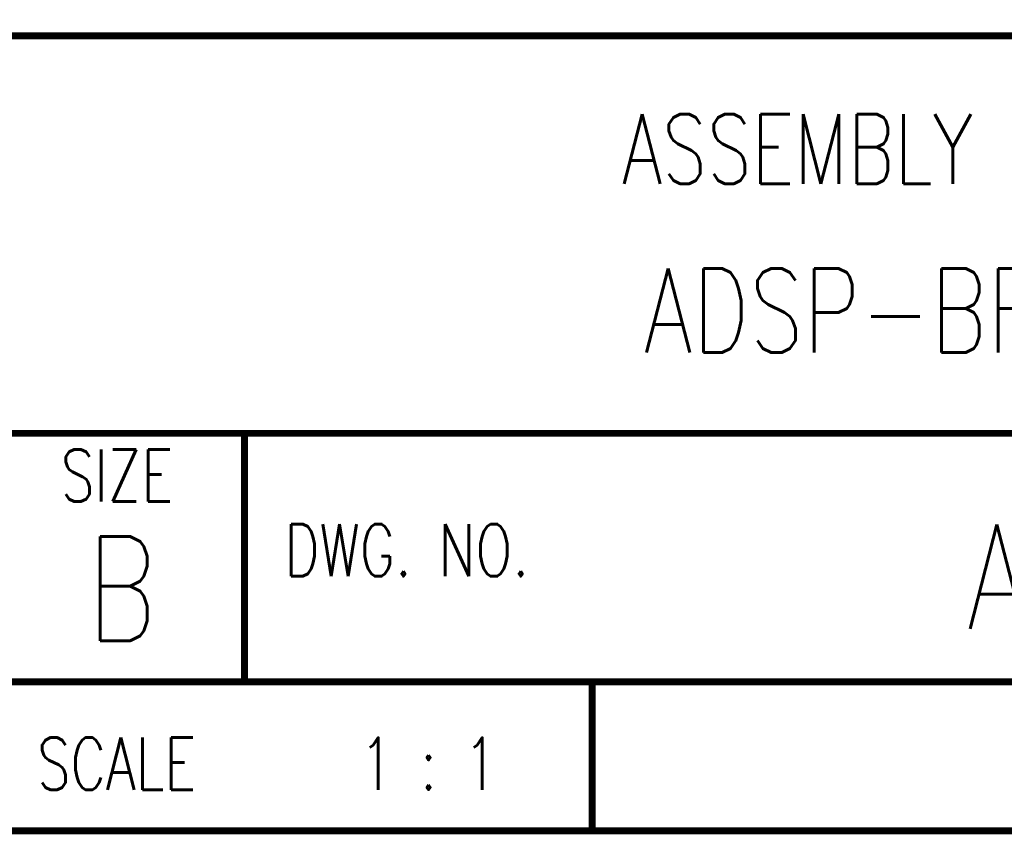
# Model space of a CAD drawing. Extents: x -3908 to 11948, y -2965 to 7442.
# Tile 37 of 42: x 9469 to 10460, y -2965 to -2145. Entities that reach past the tile are written whole.
import ezdxf

# ---------------------------------------------------------------- set-up
doc = ezdxf.new("R2010")
doc.units = 0
doc.header["$MEASUREMENT"] = 0
doc.layers.get('0').update_dxf_attribs({"linetype": 'CONTINUOUS'})
for name, color, linetype in [('2D_LINE_00', 7, 'CONTINUOUS'), ('TEXT_00', 7, 'CONTINUOUS'), ('TEXT_27', 7, 'CONTINUOUS')]:
    doc.layers.add(name, color=color, linetype=linetype)
doc.styles.add('W7', font='simplex', dxfattribs={"width": 0.75})

# ---------------------------------------------------------------- blocks, each defined once
blk = doc.blocks.new('DRAWING_58')
at = {"layer": 'TEXT_27', "style": 'W7', "width": 0.75}
for s, height, p in [('ASSEMBLY DRAWING TOP SIDE', 70, (-1695, 650)), ('ASSMAA0217-2008', 105, (-1348, 202))]:
    blk.add_text(s, height=height, dxfattribs=at).set_placement(p)
blk = doc.blocks.new('DRAWING_64')
at = {"layer": '2D_LINE_00', "const_width": 7}
blk.add_lwpolyline([(355, -6.25), (16205, -6.25), (16205, -10406.25), (355, -10406.25)], close=True, dxfattribs=at)
blk = doc.blocks.new('DRAWING_65')
at = {"layer": '2D_LINE_00', "const_width": 7}
blk.add_lwpolyline([(16201, -9606.25), (13705, -9606.25), (13705, -10006.25), (16205, -10006.25), (16205, -10256.25), (12555, -10256.25), (12555, -10106.25), (13705, -10106.25), (13705, -9956.25), (12555, -9956.25), (12555, -10206.25), (11501, -10206.25)], dxfattribs=at)
blk = doc.blocks.new('DRAWING_66')
at = {"layer": '2D_LINE_00', "const_width": 7}
blk.add_lwpolyline([(16201, -10406.25), (11501, -10406.25), (11501, -9156.25), (16205, -9156.25), (16205, -10390)], dxfattribs=at)
blk = doc.blocks.new('SMOOTH_7')
at = {"const_width": 3.5}
blk.add_lwpolyline([(-1.75, 0, 1), (1.75, 0, 1)], format="xyb", close=True, dxfattribs=at)
blk = doc.blocks.new('DRAWING_67')
at = {"layer": '2D_LINE_00', "const_width": 7}
blk.add_lwpolyline([(15355, -10256.25), (15355, -10406.25), (14305, -10406.25), (14305, -10256.25)], dxfattribs=at)
at = {"layer": '2D_LINE_00'}
for p in [(14305, -10256.25), (14305, -10406.25)]:
    blk.add_blockref('SMOOTH_7', p, dxfattribs=at)
blk = doc.blocks.new('DRAWING_71')
at = {"layer": '2D_LINE_00', "const_width": 7}
blk.add_lwpolyline([(13955, -10256.25), (13955, -10006.25)], dxfattribs=at)
at = {"layer": '2D_LINE_00'}
for p in [(13955, -10006.25), (13955, -10256.25)]:
    blk.add_blockref('SMOOTH_7', p, dxfattribs=at)

msp = doc.modelspace()

# ---------------------------------------------------------------- block references
for name, p in [('DRAWING_64', (-4260, 7445)), ('DRAWING_66', (-4260, 7445)), ('DRAWING_65', (-4260, 7445)), ('DRAWING_58', (11770, -2960)), ('DRAWING_71', (-4260, 7445)), ('DRAWING_67', (-4260, 7445))]:
    msp.add_blockref(name, p)

# ---------------------------------------------------------------- texts
at = {"layer": 'TEXT_00', "style": 'W7', "width": 0.75}
for s, height, p in [('ADSP-BF518F EZ-BOARD', 84.7, (10097, -2480)), ('SIZE', 52.5, (9510, -2630)), ('DWG. NO.', 52.5, (9735, -2705)), ('B', 105, (9536, -2770)), ('SCALE', 52.5, (9486, -2920)), ('1 : 1', 52.5, (9811, -2920))]:
    msp.add_text(s, height=height, dxfattribs=at).set_placement(p)
at = {"layer": 'TEXT_27', "style": 'W7', "width": 0.75}
for s, height, p in [('B', 105, (9536, -2770)), ('1 : 1', 52.5, (9811, -2920))]:
    msp.add_text(s, height=height, dxfattribs=at).set_placement(p)

doc.saveas('drawing.dxf')
